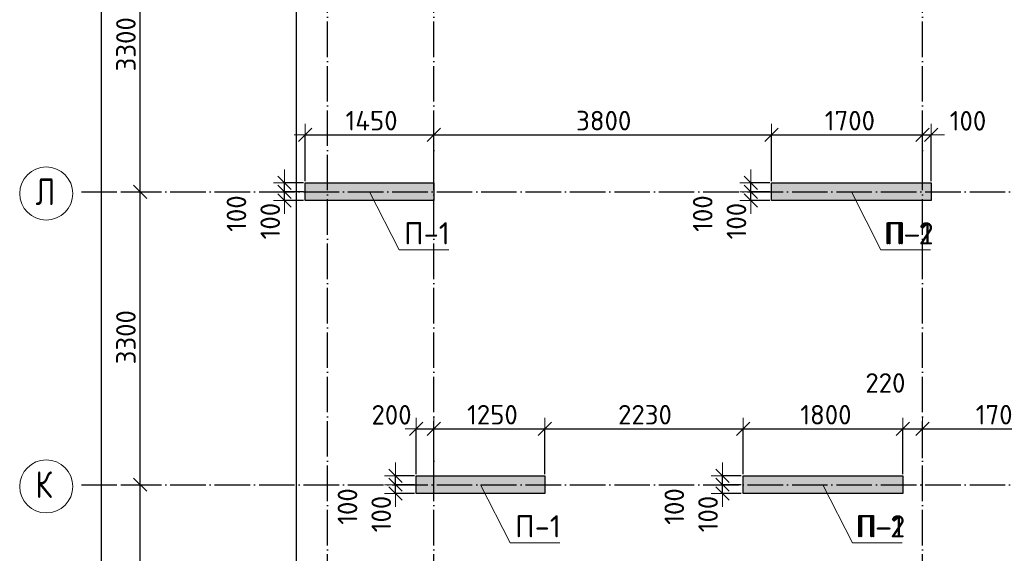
# Model space of a CAD drawing. Header units: millimetres. Extents: x -3495 to 109513, y -3287 to 62337.
# Tile 32 of 41: x 46535 to 57622, y 24327 to 30338. Entities that reach past the tile are written whole.
import ezdxf

# ---------------------------------------------------------------- set-up
doc = ezdxf.new("R2010")
doc.units = ezdxf.units.MM
doc.header["$PDMODE"] = 65
doc.linetypes.add('______11', pattern=[500, 400, -50, 0, -50])
doc.linetypes.add('______5', pattern=[1100, 800, -100, 100, -100])
for name, color, linetype, lineweight in [('Standard', 7, 'Continuous', 25), ('Высотная отметка (отверстия)', 7, 'Continuous', 13), ('Размерная линия_ общее', 7, 'Continuous', 13)]:
    doc.layers.add(name, color=color, linetype=linetype, lineweight=lineweight)
doc.layers.add('Осевая линия_ общее', color=7, linetype='______5', lineweight=13, true_color=0xa0a0a0)
doc.styles.add('ISOCPEUR', font='ISOCPEUR')
doc.dimstyles.new('DIMSTYLE_11', dxfattribs={"dimtxt": 220, "dimasz": 250, "dimexe": 0, "dimexo": 0, "dimgap": 110, "dimtad": 2, "dimdec": 0, "dimrnd": 5, "dimzin": 12, "dimdsep": 46, "dimtxsty": 'ISOCPEUR', "dimblk1": 'ALL_ML_STRICH', "dimblk2": 'ALL_ML_STRICH', "dimsah": 1, "dimcen": 0, "dimclrd": 7, "dimclre": 256, "dimclrt": 7, "dimadec": 0, "dimazin": 0, "dimtfac": 1, "dimtdec": 0, "dimtix": 1, "dimtmove": 2, "dimatfit": 3, "dimfxl": 0, "dimtvp": 1.2, "dimtzin": 0, "dimlwd": 0, "dimlwe": -3, "dimarcsym": 0})
doc.dimstyles.new('DIMSTYLE_3', dxfattribs={"dimtxt": 220, "dimasz": 250, "dimexe": 0, "dimexo": 0, "dimgap": 110, "dimtad": 2, "dimdec": 0, "dimrnd": 5, "dimzin": 12, "dimdsep": 46, "dimtxsty": 'ISOCPEUR', "dimblk1": 'ALL_ML_STRICH', "dimblk2": 'ALL_ML_STRICH', "dimsah": 1, "dimcen": 0, "dimclrd": 7, "dimclre": 256, "dimclrt": 7, "dimadec": 0, "dimazin": 0, "dimtfac": 1, "dimtdec": 0, "dimtix": 1, "dimtmove": 2, "dimatfit": 3, "dimfxl": 0, "dimtzin": 0, "dimlwd": 0, "dimlwe": -3, "dimarcsym": 0})

# ---------------------------------------------------------------- blocks, each defined once
blk = doc.blocks.new('ALL_ML_STRICH')
at = {"color": 0, "linetype": 'ByBlock', "lineweight": -2}
for p, q in [((0, -0.5), (0, 0.5)), ((-1, 0), (0.5, 0)), ((-0.3, -0.3), (0.3, 0.3))]:
    blk.add_line(p, q, dxfattribs=at)
blk = doc.blocks.new('*D28')
at = {"layer": 'DEFPOINTS', "color": 7, "linetype": 'Continuous', "lineweight": 13, "transparency": 33554687}
for p in [(47582, 46490), (47217, 0), (47456, 0)]:
    blk.add_point(p, dxfattribs=at)
at = {"layer": 'Размерная линия_ общее', "color": 253, "linetype": 'Continuous', "lineweight": -2, "true_color": 0xa0a0a0, "transparency": 33554687}
for p, q in [((47562, 46490), (47456, 46490)), ((47237, 0), (47456, 0))]:
    blk.add_line(p, q, dxfattribs=at)
at = {"layer": 'Размерная линия_ общее', "color": 7, "linetype": 'Continuous', "lineweight": -2, "transparency": 33554687}
blk.add_line((47456, 0), (47456, 46490), dxfattribs=at)
at = {"layer": 'Размерная линия_ общее', "color": 7, "linetype": 'Continuous', "lineweight": 13, "transparency": 33554687, "xscale": 250, "yscale": 250, "zscale": 250}
for p, rotation in [((47456, 46490), 90), ((47456, 0), 270)]:
    blk.add_blockref('ALL_ML_STRICH', p, dxfattribs=dict(at, rotation=rotation))
at = {"layer": 'Размерная линия_ общее', "color": 7, "linetype": 'Continuous', "lineweight": 13, "transparency": 33554687, "insert": (47296, 23234), "char_height": 220, "width": 1100, "attachment_point": 5, "rotation": 90, "style": 'ISOCPEUR'}
blk.add_mtext('\\A1;{46490}', dxfattribs=at)
blk = doc.blocks.new('*D36')
at = {"layer": 'DEFPOINTS', "color": 7, "linetype": 'Continuous', "lineweight": 13, "transparency": 33554687}
for p in [(47576, 25100), (47576, 21800), (47891, 21800)]:
    blk.add_point(p, dxfattribs=at)
at = {"layer": 'Размерная линия_ общее', "color": 253, "linetype": 'Continuous', "lineweight": -2, "true_color": 0xa0a0a0, "transparency": 33554687}
for p, q in [((47676, 25100), (47891, 25100)), ((47676, 21800), (47891, 21800))]:
    blk.add_line(p, q, dxfattribs=at)
at = {"layer": 'Размерная линия_ общее', "color": 7, "linetype": 'Continuous', "lineweight": -2, "transparency": 33554687}
blk.add_line((47891, 21800), (47891, 25100), dxfattribs=at)
at = {"layer": 'Размерная линия_ общее', "color": 7, "linetype": 'Continuous', "lineweight": 13, "transparency": 33554687, "xscale": 250, "yscale": 250, "zscale": 250}
for p, rotation in [((47891, 25100), 90), ((47891, 21800), 270)]:
    blk.add_blockref('ALL_ML_STRICH', p, dxfattribs=dict(at, rotation=rotation))
at = {"layer": 'Размерная линия_ общее', "color": 7, "linetype": 'Continuous', "lineweight": 13, "transparency": 33554687, "insert": (47731, 23461), "char_height": 220, "width": 880, "attachment_point": 5, "rotation": 90, "style": 'ISOCPEUR'}
blk.add_mtext('\\A1;{3300}', dxfattribs=at)
blk = doc.blocks.new('*D37')
at = {"layer": 'DEFPOINTS', "color": 7, "linetype": 'Continuous', "lineweight": 13, "transparency": 33554687}
for p in [(47576, 28400), (47576, 25100), (47891, 25100)]:
    blk.add_point(p, dxfattribs=at)
at = {"layer": 'Размерная линия_ общее', "color": 253, "linetype": 'Continuous', "lineweight": -2, "true_color": 0xa0a0a0, "transparency": 33554687}
for p, q in [((47676, 28400), (47891, 28400)), ((47676, 25100), (47891, 25100))]:
    blk.add_line(p, q, dxfattribs=at)
at = {"layer": 'Размерная линия_ общее', "color": 7, "linetype": 'Continuous', "lineweight": -2, "transparency": 33554687}
blk.add_line((47891, 25100), (47891, 28400), dxfattribs=at)
at = {"layer": 'Размерная линия_ общее', "color": 7, "linetype": 'Continuous', "lineweight": 13, "transparency": 33554687, "xscale": 250, "yscale": 250, "zscale": 250}
for p, rotation in [((47891, 28400), 90), ((47891, 25100), 270)]:
    blk.add_blockref('ALL_ML_STRICH', p, dxfattribs=dict(at, rotation=rotation))
at = {"layer": 'Размерная линия_ общее', "color": 7, "linetype": 'Continuous', "lineweight": 13, "transparency": 33554687, "insert": (47731, 26761), "char_height": 220, "width": 880, "attachment_point": 5, "rotation": 90, "style": 'ISOCPEUR'}
blk.add_mtext('\\A1;{3300}', dxfattribs=at)
blk = doc.blocks.new('*D38')
at = {"layer": 'DEFPOINTS', "color": 7, "linetype": 'Continuous', "lineweight": 13, "transparency": 33554687}
for p in [(47576, 31700), (47576, 28400), (47891, 28400)]:
    blk.add_point(p, dxfattribs=at)
at = {"layer": 'Размерная линия_ общее', "color": 253, "linetype": 'Continuous', "lineweight": -2, "true_color": 0xa0a0a0, "transparency": 33554687}
for p, q in [((47676, 31700), (47891, 31700)), ((47676, 28400), (47891, 28400))]:
    blk.add_line(p, q, dxfattribs=at)
at = {"layer": 'Размерная линия_ общее', "color": 7, "linetype": 'Continuous', "lineweight": -2, "transparency": 33554687}
blk.add_line((47891, 28400), (47891, 31700), dxfattribs=at)
at = {"layer": 'Размерная линия_ общее', "color": 7, "linetype": 'Continuous', "lineweight": 13, "transparency": 33554687, "xscale": 250, "yscale": 250, "zscale": 250}
for p, rotation in [((47891, 31700), 90), ((47891, 28400), 270)]:
    blk.add_blockref('ALL_ML_STRICH', p, dxfattribs=dict(at, rotation=rotation))
at = {"layer": 'Размерная линия_ общее', "color": 7, "linetype": 'Continuous', "lineweight": 13, "transparency": 33554687, "insert": (47731, 30061), "char_height": 220, "width": 880, "attachment_point": 5, "rotation": 90, "style": 'ISOCPEUR'}
blk.add_mtext('\\A1;{3300}', dxfattribs=at)
blk = doc.blocks.new('СЛОЖНЫЙ_ОБЪЕКТ_0')
at = {"layer": 'Осевая линия_ общее', "color": 253, "linetype": '______11', "lineweight": -3, "true_color": 0xa0a0a0, "transparency": 33554687}
for p, q in [((50000, -2590), (50000, 47490)), ((51200, -2590), (51200, 47490)), ((56700, -2590), (56700, 47490)), ((47230, 28400), (64470, 28400)), ((47230, 25100), (64470, 25100))]:
    blk.add_line(p, q, dxfattribs=at)
at = {"layer": 'Осевая линия_ общее', "color": 7, "linetype": 'Continuous', "lineweight": 13, "transparency": 33554687}
for centre in [(46834, 28380), (46834, 25080)]:
    blk.add_circle(centre, 299, dxfattribs=at)
at = {"layer": 'Осевая линия_ общее', "color": 7, "linetype": 'Continuous', "lineweight": 13, "transparency": 33554687, "char_height": 300, "width": 359.83, "attachment_point": 7, "style": 'ISOCPEUR'}
for s, insert in [('\\W0.80;Л', (46714, 28250)), ('\\W0.80;К', (46714, 24950))]:
    blk.add_mtext(s, dxfattribs=dict(at, insert=insert))
blk = doc.blocks.new('*D173')
at = {"layer": 'DEFPOINTS', "color": 7, "linetype": 'Continuous', "lineweight": 13, "transparency": 33554687}
for p in [(49750, 29041), (49750, 28500), (51200, 28500)]:
    blk.add_point(p, dxfattribs=at)
at = {"layer": 'Размерная линия_ общее', "color": 253, "linetype": 'Continuous', "lineweight": -2, "true_color": 0xa0a0a0, "transparency": 33554687}
for p, q in [((49750, 28520), (49750, 29041)), ((51200, 28520), (51200, 29041))]:
    blk.add_line(p, q, dxfattribs=at)
at = {"layer": 'Размерная линия_ общее', "color": 7, "linetype": 'Continuous', "lineweight": -2, "transparency": 33554687}
blk.add_line((49750, 29041), (51200, 29041), dxfattribs=at)
at = {"layer": 'Размерная линия_ общее', "color": 7, "linetype": 'Continuous', "lineweight": 13, "transparency": 33554687, "xscale": 250, "yscale": 250, "zscale": 250, "rotation": 180}
blk.add_blockref('ALL_ML_STRICH', (49750, 29041), dxfattribs=at)
at = {"layer": 'Размерная линия_ общее', "color": 7, "linetype": 'Continuous', "lineweight": 13, "transparency": 33554687, "xscale": 250, "yscale": 250, "zscale": 250}
blk.add_blockref('ALL_ML_STRICH', (51200, 29041), dxfattribs=at)
at = {"layer": 'Размерная линия_ общее', "color": 7, "linetype": 'Continuous', "lineweight": 13, "transparency": 33554687, "insert": (50497, 29201), "char_height": 220, "width": 880, "attachment_point": 5, "style": 'ISOCPEUR'}
blk.add_mtext('\\A1;{1450}', dxfattribs=at)
blk = doc.blocks.new('*D174')
at = {"layer": 'DEFPOINTS', "color": 7, "linetype": 'Continuous', "lineweight": 13, "transparency": 33554687}
for p in [(51200, 29041), (51200, 28500), (55000, 28500)]:
    blk.add_point(p, dxfattribs=at)
at = {"layer": 'Размерная линия_ общее', "color": 253, "linetype": 'Continuous', "lineweight": -2, "true_color": 0xa0a0a0, "transparency": 33554687}
for p, q in [((51200, 28520), (51200, 29041)), ((55000, 28520), (55000, 29041))]:
    blk.add_line(p, q, dxfattribs=at)
at = {"layer": 'Размерная линия_ общее', "color": 7, "linetype": 'Continuous', "lineweight": -2, "transparency": 33554687}
blk.add_line((51200, 29041), (55000, 29041), dxfattribs=at)
at = {"layer": 'Размерная линия_ общее', "color": 7, "linetype": 'Continuous', "lineweight": 13, "transparency": 33554687, "xscale": 250, "yscale": 250, "zscale": 250, "rotation": 180}
blk.add_blockref('ALL_ML_STRICH', (51200, 29041), dxfattribs=at)
at = {"layer": 'Размерная линия_ общее', "color": 7, "linetype": 'Continuous', "lineweight": 13, "transparency": 33554687, "xscale": 250, "yscale": 250, "zscale": 250}
blk.add_blockref('ALL_ML_STRICH', (55000, 29041), dxfattribs=at)
at = {"layer": 'Размерная линия_ общее', "color": 7, "linetype": 'Continuous', "lineweight": 13, "transparency": 33554687, "insert": (53111, 29201), "char_height": 220, "width": 880, "attachment_point": 5, "style": 'ISOCPEUR'}
blk.add_mtext('\\A1;{3800}', dxfattribs=at)
blk = doc.blocks.new('*D175')
at = {"layer": 'DEFPOINTS', "color": 7, "linetype": 'Continuous', "lineweight": 13, "transparency": 33554687}
for p in [(55000, 29041), (55000, 28500), (56700, 28400)]:
    blk.add_point(p, dxfattribs=at)
at = {"layer": 'Размерная линия_ общее', "color": 253, "linetype": 'Continuous', "lineweight": -2, "true_color": 0xa0a0a0, "transparency": 33554687}
for p, q in [((55000, 28520), (55000, 29041)), ((56700, 28420), (56700, 29041))]:
    blk.add_line(p, q, dxfattribs=at)
at = {"layer": 'Размерная линия_ общее', "color": 7, "linetype": 'Continuous', "lineweight": -2, "transparency": 33554687}
blk.add_line((55000, 29041), (56700, 29041), dxfattribs=at)
at = {"layer": 'Размерная линия_ общее', "color": 7, "linetype": 'Continuous', "lineweight": 13, "transparency": 33554687, "xscale": 250, "yscale": 250, "zscale": 250, "rotation": 180}
blk.add_blockref('ALL_ML_STRICH', (55000, 29041), dxfattribs=at)
at = {"layer": 'Размерная линия_ общее', "color": 7, "linetype": 'Continuous', "lineweight": 13, "transparency": 33554687, "xscale": 250, "yscale": 250, "zscale": 250}
blk.add_blockref('ALL_ML_STRICH', (56700, 29041), dxfattribs=at)
at = {"layer": 'Размерная линия_ общее', "color": 7, "linetype": 'Continuous', "lineweight": 13, "transparency": 33554687, "insert": (55883, 29201), "char_height": 220, "width": 880, "attachment_point": 5, "style": 'ISOCPEUR'}
blk.add_mtext('\\A1;{1700}', dxfattribs=at)
blk = doc.blocks.new('*D176')
at = {"layer": 'DEFPOINTS', "color": 7, "linetype": 'Continuous', "lineweight": 13, "transparency": 33554687}
for p in [(56700, 29041), (56800, 28500), (56700, 28400)]:
    blk.add_point(p, dxfattribs=at)
at = {"layer": 'Размерная линия_ общее', "color": 253, "linetype": 'Continuous', "lineweight": -2, "true_color": 0xa0a0a0, "transparency": 33554687}
for p, q in [((56700, 28420), (56700, 29041)), ((56800, 28520), (56800, 29041))]:
    blk.add_line(p, q, dxfattribs=at)
at = {"layer": 'Размерная линия_ общее', "color": 7, "linetype": 'Continuous', "lineweight": -2, "transparency": 33554687}
blk.add_line((56700, 29041), (56800, 29041), dxfattribs=at)
at = {"layer": 'Размерная линия_ общее', "color": 7, "linetype": 'Continuous', "lineweight": 13, "transparency": 33554687, "xscale": 250, "yscale": 250, "zscale": 250}
blk.add_blockref('ALL_ML_STRICH', (56800, 29041), dxfattribs=at)
at = {"layer": 'Размерная линия_ общее', "color": 7, "linetype": 'Continuous', "lineweight": 13, "transparency": 33554687, "xscale": 250, "yscale": 250, "zscale": 250, "rotation": 180}
blk.add_blockref('ALL_ML_STRICH', (56700, 29041), dxfattribs=at)
at = {"layer": 'Размерная линия_ общее', "color": 7, "linetype": 'Continuous', "lineweight": 13, "transparency": 33554687, "insert": (57213, 29199), "char_height": 220, "width": 660, "attachment_point": 5, "style": 'ISOCPEUR'}
blk.add_mtext('\\A1;{100}', dxfattribs=at)
blk = doc.blocks.new('*D226')
at = {"layer": 'DEFPOINTS', "color": 7, "linetype": 'Continuous', "lineweight": 13, "transparency": 33554687}
for p in [(55000, 28400), (54768, 28300), (55000, 28300)]:
    blk.add_point(p, dxfattribs=at)
at = {"layer": 'Размерная линия_ общее', "color": 253, "linetype": 'Continuous', "lineweight": -2, "true_color": 0xa0a0a0, "transparency": 33554687}
for p, q in [((54980, 28400), (54768, 28400)), ((54980, 28300), (54768, 28300))]:
    blk.add_line(p, q, dxfattribs=at)
at = {"layer": 'Размерная линия_ общее', "color": 7, "linetype": 'Continuous', "lineweight": -2, "transparency": 33554687}
blk.add_line((54768, 28300), (54768, 28400), dxfattribs=at)
at = {"layer": 'Размерная линия_ общее', "color": 7, "linetype": 'Continuous', "lineweight": 13, "transparency": 33554687, "xscale": 250, "yscale": 250, "zscale": 250}
for p, rotation in [((54768, 28300), 270), ((54768, 28400), 90)]:
    blk.add_blockref('ALL_ML_STRICH', p, dxfattribs=dict(at, rotation=rotation))
at = {"layer": 'Размерная линия_ общее', "color": 7, "linetype": 'Continuous', "lineweight": 13, "transparency": 33554687, "insert": (54606, 28069), "char_height": 220, "width": 660, "attachment_point": 5, "rotation": 90, "style": 'ISOCPEUR'}
blk.add_mtext('\\A1;{100}', dxfattribs=at)
blk = doc.blocks.new('*D227')
at = {"layer": 'DEFPOINTS', "color": 7, "linetype": 'Continuous', "lineweight": 13, "transparency": 33554687}
for p in [(55000, 28500), (54768, 28400), (55000, 28400)]:
    blk.add_point(p, dxfattribs=at)
at = {"layer": 'Размерная линия_ общее', "color": 253, "linetype": 'Continuous', "lineweight": -2, "true_color": 0xa0a0a0, "transparency": 33554687}
for p, q in [((54980, 28500), (54768, 28500)), ((54980, 28400), (54768, 28400))]:
    blk.add_line(p, q, dxfattribs=at)
at = {"layer": 'Размерная линия_ общее', "color": 7, "linetype": 'Continuous', "lineweight": -2, "transparency": 33554687}
blk.add_line((54768, 28400), (54768, 28500), dxfattribs=at)
at = {"layer": 'Размерная линия_ общее', "color": 7, "linetype": 'Continuous', "lineweight": 13, "transparency": 33554687, "xscale": 250, "yscale": 250, "zscale": 250}
for p, rotation in [((54768, 28400), 270), ((54768, 28500), 90)]:
    blk.add_blockref('ALL_ML_STRICH', p, dxfattribs=dict(at, rotation=rotation))
at = {"layer": 'Размерная линия_ общее', "color": 7, "linetype": 'Continuous', "lineweight": 13, "transparency": 33554687, "insert": (54226, 28154), "char_height": 220, "width": 660, "attachment_point": 5, "rotation": 90, "style": 'ISOCPEUR'}
blk.add_mtext('\\A1;{100}', dxfattribs=at)
blk = doc.blocks.new('*D228')
at = {"layer": 'DEFPOINTS', "color": 7, "linetype": 'Continuous', "lineweight": 13, "transparency": 33554687}
for p in [(54680, 25100), (54448, 25000), (54680, 25000)]:
    blk.add_point(p, dxfattribs=at)
at = {"layer": 'Размерная линия_ общее', "color": 253, "linetype": 'Continuous', "lineweight": -2, "true_color": 0xa0a0a0, "transparency": 33554687}
for p, q in [((54660, 25100), (54448, 25100)), ((54660, 25000), (54448, 25000))]:
    blk.add_line(p, q, dxfattribs=at)
at = {"layer": 'Размерная линия_ общее', "color": 7, "linetype": 'Continuous', "lineweight": -2, "transparency": 33554687}
blk.add_line((54448, 25000), (54448, 25100), dxfattribs=at)
at = {"layer": 'Размерная линия_ общее', "color": 7, "linetype": 'Continuous', "lineweight": 13, "transparency": 33554687, "xscale": 250, "yscale": 250, "zscale": 250}
for p, rotation in [((54448, 25000), 270), ((54448, 25100), 90)]:
    blk.add_blockref('ALL_ML_STRICH', p, dxfattribs=dict(at, rotation=rotation))
at = {"layer": 'Размерная линия_ общее', "color": 7, "linetype": 'Continuous', "lineweight": 13, "transparency": 33554687, "insert": (54286, 24769), "char_height": 220, "width": 660, "attachment_point": 5, "rotation": 90, "style": 'ISOCPEUR'}
blk.add_mtext('\\A1;{100}', dxfattribs=at)
blk = doc.blocks.new('*D229')
at = {"layer": 'DEFPOINTS', "color": 7, "linetype": 'Continuous', "lineweight": 13, "transparency": 33554687}
for p in [(54680, 25200), (54448, 25100), (54680, 25100)]:
    blk.add_point(p, dxfattribs=at)
at = {"layer": 'Размерная линия_ общее', "color": 253, "linetype": 'Continuous', "lineweight": -2, "true_color": 0xa0a0a0, "transparency": 33554687}
for p, q in [((54660, 25200), (54448, 25200)), ((54660, 25100), (54448, 25100))]:
    blk.add_line(p, q, dxfattribs=at)
at = {"layer": 'Размерная линия_ общее', "color": 7, "linetype": 'Continuous', "lineweight": -2, "transparency": 33554687}
blk.add_line((54448, 25100), (54448, 25200), dxfattribs=at)
at = {"layer": 'Размерная линия_ общее', "color": 7, "linetype": 'Continuous', "lineweight": 13, "transparency": 33554687, "xscale": 250, "yscale": 250, "zscale": 250}
for p, rotation in [((54448, 25100), 270), ((54448, 25200), 90)]:
    blk.add_blockref('ALL_ML_STRICH', p, dxfattribs=dict(at, rotation=rotation))
at = {"layer": 'Размерная линия_ общее', "color": 7, "linetype": 'Continuous', "lineweight": 13, "transparency": 33554687, "insert": (53906, 24854), "char_height": 220, "width": 660, "attachment_point": 5, "rotation": 90, "style": 'ISOCPEUR'}
blk.add_mtext('\\A1;{100}', dxfattribs=at)
blk = doc.blocks.new('*D274')
at = {"layer": 'DEFPOINTS', "color": 7, "linetype": 'Continuous', "lineweight": 13, "transparency": 33554687}
for p in [(49750, 28400), (49518, 28300), (49750, 28300)]:
    blk.add_point(p, dxfattribs=at)
at = {"layer": 'Размерная линия_ общее', "color": 253, "linetype": 'Continuous', "lineweight": -2, "true_color": 0xa0a0a0, "transparency": 33554687}
for p, q in [((49730, 28400), (49518, 28400)), ((49730, 28300), (49518, 28300))]:
    blk.add_line(p, q, dxfattribs=at)
at = {"layer": 'Размерная линия_ общее', "color": 7, "linetype": 'Continuous', "lineweight": -2, "transparency": 33554687}
blk.add_line((49518, 28300), (49518, 28400), dxfattribs=at)
at = {"layer": 'Размерная линия_ общее', "color": 7, "linetype": 'Continuous', "lineweight": 13, "transparency": 33554687, "xscale": 250, "yscale": 250, "zscale": 250}
for p, rotation in [((49518, 28300), 270), ((49518, 28400), 90)]:
    blk.add_blockref('ALL_ML_STRICH', p, dxfattribs=dict(at, rotation=rotation))
at = {"layer": 'Размерная линия_ общее', "color": 7, "linetype": 'Continuous', "lineweight": 13, "transparency": 33554687, "insert": (49356, 28069), "char_height": 220, "width": 660, "attachment_point": 5, "rotation": 90, "style": 'ISOCPEUR'}
blk.add_mtext('\\A1;{100}', dxfattribs=at)
blk = doc.blocks.new('*D275')
at = {"layer": 'DEFPOINTS', "color": 7, "linetype": 'Continuous', "lineweight": 13, "transparency": 33554687}
for p in [(49750, 28500), (49518, 28400), (49750, 28400)]:
    blk.add_point(p, dxfattribs=at)
at = {"layer": 'Размерная линия_ общее', "color": 253, "linetype": 'Continuous', "lineweight": -2, "true_color": 0xa0a0a0, "transparency": 33554687}
for p, q in [((49730, 28500), (49518, 28500)), ((49730, 28400), (49518, 28400))]:
    blk.add_line(p, q, dxfattribs=at)
at = {"layer": 'Размерная линия_ общее', "color": 7, "linetype": 'Continuous', "lineweight": -2, "transparency": 33554687}
blk.add_line((49518, 28400), (49518, 28500), dxfattribs=at)
at = {"layer": 'Размерная линия_ общее', "color": 7, "linetype": 'Continuous', "lineweight": 13, "transparency": 33554687, "xscale": 250, "yscale": 250, "zscale": 250}
for p, rotation in [((49518, 28400), 270), ((49518, 28500), 90)]:
    blk.add_blockref('ALL_ML_STRICH', p, dxfattribs=dict(at, rotation=rotation))
at = {"layer": 'Размерная линия_ общее', "color": 7, "linetype": 'Continuous', "lineweight": 13, "transparency": 33554687, "insert": (48976, 28154), "char_height": 220, "width": 660, "attachment_point": 5, "rotation": 90, "style": 'ISOCPEUR'}
blk.add_mtext('\\A1;{100}', dxfattribs=at)
blk = doc.blocks.new('*D276')
at = {"layer": 'DEFPOINTS', "color": 7, "linetype": 'Continuous', "lineweight": 13, "transparency": 33554687}
for p in [(51000, 25100), (50768, 25000), (51000, 25000)]:
    blk.add_point(p, dxfattribs=at)
at = {"layer": 'Размерная линия_ общее', "color": 253, "linetype": 'Continuous', "lineweight": -2, "true_color": 0xa0a0a0, "transparency": 33554687}
for p, q in [((50980, 25100), (50768, 25100)), ((50980, 25000), (50768, 25000))]:
    blk.add_line(p, q, dxfattribs=at)
at = {"layer": 'Размерная линия_ общее', "color": 7, "linetype": 'Continuous', "lineweight": -2, "transparency": 33554687}
blk.add_line((50768, 25000), (50768, 25100), dxfattribs=at)
at = {"layer": 'Размерная линия_ общее', "color": 7, "linetype": 'Continuous', "lineweight": 13, "transparency": 33554687, "xscale": 250, "yscale": 250, "zscale": 250}
for p, rotation in [((50768, 25000), 270), ((50768, 25100), 90)]:
    blk.add_blockref('ALL_ML_STRICH', p, dxfattribs=dict(at, rotation=rotation))
at = {"layer": 'Размерная линия_ общее', "color": 7, "linetype": 'Continuous', "lineweight": 13, "transparency": 33554687, "insert": (50606, 24769), "char_height": 220, "width": 660, "attachment_point": 5, "rotation": 90, "style": 'ISOCPEUR'}
blk.add_mtext('\\A1;{100}', dxfattribs=at)
blk = doc.blocks.new('*D277')
at = {"layer": 'DEFPOINTS', "color": 7, "linetype": 'Continuous', "lineweight": 13, "transparency": 33554687}
for p in [(51000, 25200), (50768, 25100), (51000, 25100)]:
    blk.add_point(p, dxfattribs=at)
at = {"layer": 'Размерная линия_ общее', "color": 253, "linetype": 'Continuous', "lineweight": -2, "true_color": 0xa0a0a0, "transparency": 33554687}
for p, q in [((50980, 25200), (50768, 25200)), ((50980, 25100), (50768, 25100))]:
    blk.add_line(p, q, dxfattribs=at)
at = {"layer": 'Размерная линия_ общее', "color": 7, "linetype": 'Continuous', "lineweight": -2, "transparency": 33554687}
blk.add_line((50768, 25100), (50768, 25200), dxfattribs=at)
at = {"layer": 'Размерная линия_ общее', "color": 7, "linetype": 'Continuous', "lineweight": 13, "transparency": 33554687, "xscale": 250, "yscale": 250, "zscale": 250}
for p, rotation in [((50768, 25100), 270), ((50768, 25200), 90)]:
    blk.add_blockref('ALL_ML_STRICH', p, dxfattribs=dict(at, rotation=rotation))
at = {"layer": 'Размерная линия_ общее', "color": 7, "linetype": 'Continuous', "lineweight": 13, "transparency": 33554687, "insert": (50226, 24854), "char_height": 220, "width": 660, "attachment_point": 5, "rotation": 90, "style": 'ISOCPEUR'}
blk.add_mtext('\\A1;{100}', dxfattribs=at)
blk = doc.blocks.new('*D340')
at = {"layer": 'DEFPOINTS', "color": 7, "linetype": 'Continuous', "lineweight": 13, "transparency": 33554687}
for p in [(51000, 25728), (51000, 25200), (51200, 25200)]:
    blk.add_point(p, dxfattribs=at)
at = {"layer": 'Размерная линия_ общее', "color": 253, "linetype": 'Continuous', "lineweight": -2, "true_color": 0xa0a0a0, "transparency": 33554687}
for p, q in [((51000, 25220), (51000, 25728)), ((51200, 25220), (51200, 25728))]:
    blk.add_line(p, q, dxfattribs=at)
at = {"layer": 'Размерная линия_ общее', "color": 7, "linetype": 'Continuous', "lineweight": -2, "transparency": 33554687}
blk.add_line((51000, 25728), (51200, 25728), dxfattribs=at)
at = {"layer": 'Размерная линия_ общее', "color": 7, "linetype": 'Continuous', "lineweight": 13, "transparency": 33554687, "xscale": 250, "yscale": 250, "zscale": 250, "rotation": 180}
blk.add_blockref('ALL_ML_STRICH', (51000, 25728), dxfattribs=at)
at = {"layer": 'Размерная линия_ общее', "color": 7, "linetype": 'Continuous', "lineweight": 13, "transparency": 33554687, "xscale": 250, "yscale": 250, "zscale": 250}
blk.add_blockref('ALL_ML_STRICH', (51200, 25728), dxfattribs=at)
at = {"layer": 'Размерная линия_ общее', "color": 7, "linetype": 'Continuous', "lineweight": 13, "transparency": 33554687, "insert": (50722, 25887), "char_height": 220, "width": 660, "attachment_point": 5, "style": 'ISOCPEUR'}
blk.add_mtext('\\A1;{200}', dxfattribs=at)
blk = doc.blocks.new('*D341')
at = {"layer": 'DEFPOINTS', "color": 7, "linetype": 'Continuous', "lineweight": 13, "transparency": 33554687}
for p in [(51200, 25728), (51200, 25200), (52450, 25200)]:
    blk.add_point(p, dxfattribs=at)
at = {"layer": 'Размерная линия_ общее', "color": 253, "linetype": 'Continuous', "lineweight": -2, "true_color": 0xa0a0a0, "transparency": 33554687}
for p, q in [((51200, 25220), (51200, 25728)), ((52450, 25220), (52450, 25728))]:
    blk.add_line(p, q, dxfattribs=at)
at = {"layer": 'Размерная линия_ общее', "color": 7, "linetype": 'Continuous', "lineweight": -2, "transparency": 33554687}
blk.add_line((51200, 25728), (52450, 25728), dxfattribs=at)
at = {"layer": 'Размерная линия_ общее', "color": 7, "linetype": 'Continuous', "lineweight": 13, "transparency": 33554687, "xscale": 250, "yscale": 250, "zscale": 250, "rotation": 180}
blk.add_blockref('ALL_ML_STRICH', (51200, 25728), dxfattribs=at)
at = {"layer": 'Размерная линия_ общее', "color": 7, "linetype": 'Continuous', "lineweight": 13, "transparency": 33554687, "xscale": 250, "yscale": 250, "zscale": 250}
blk.add_blockref('ALL_ML_STRICH', (52450, 25728), dxfattribs=at)
at = {"layer": 'Размерная линия_ общее', "color": 7, "linetype": 'Continuous', "lineweight": 13, "transparency": 33554687, "insert": (51858, 25888), "char_height": 220, "width": 880, "attachment_point": 5, "style": 'ISOCPEUR'}
blk.add_mtext('\\A1;{1250}', dxfattribs=at)
blk = doc.blocks.new('*D342')
at = {"layer": 'DEFPOINTS', "color": 7, "linetype": 'Continuous', "lineweight": 13, "transparency": 33554687}
for p in [(52450, 25728), (52450, 25200), (54680, 25200)]:
    blk.add_point(p, dxfattribs=at)
at = {"layer": 'Размерная линия_ общее', "color": 253, "linetype": 'Continuous', "lineweight": -2, "true_color": 0xa0a0a0, "transparency": 33554687}
for p, q in [((52450, 25220), (52450, 25728)), ((54680, 25220), (54680, 25728))]:
    blk.add_line(p, q, dxfattribs=at)
at = {"layer": 'Размерная линия_ общее', "color": 7, "linetype": 'Continuous', "lineweight": -2, "transparency": 33554687}
blk.add_line((52450, 25728), (54680, 25728), dxfattribs=at)
at = {"layer": 'Размерная линия_ общее', "color": 7, "linetype": 'Continuous', "lineweight": 13, "transparency": 33554687, "xscale": 250, "yscale": 250, "zscale": 250, "rotation": 180}
blk.add_blockref('ALL_ML_STRICH', (52450, 25728), dxfattribs=at)
at = {"layer": 'Размерная линия_ общее', "color": 7, "linetype": 'Continuous', "lineweight": 13, "transparency": 33554687, "xscale": 250, "yscale": 250, "zscale": 250}
blk.add_blockref('ALL_ML_STRICH', (54680, 25728), dxfattribs=at)
at = {"layer": 'Размерная линия_ общее', "color": 7, "linetype": 'Continuous', "lineweight": 13, "transparency": 33554687, "insert": (53576, 25888), "char_height": 220, "width": 880, "attachment_point": 5, "style": 'ISOCPEUR'}
blk.add_mtext('\\A1;{2230}', dxfattribs=at)
blk = doc.blocks.new('*D343')
at = {"layer": 'DEFPOINTS', "color": 7, "linetype": 'Continuous', "lineweight": 13, "transparency": 33554687}
for p in [(54680, 25728), (54680, 25200), (56480, 25200)]:
    blk.add_point(p, dxfattribs=at)
at = {"layer": 'Размерная линия_ общее', "color": 253, "linetype": 'Continuous', "lineweight": -2, "true_color": 0xa0a0a0, "transparency": 33554687}
for p, q in [((54680, 25220), (54680, 25728)), ((56480, 25220), (56480, 25728))]:
    blk.add_line(p, q, dxfattribs=at)
at = {"layer": 'Размерная линия_ общее', "color": 7, "linetype": 'Continuous', "lineweight": -2, "transparency": 33554687}
blk.add_line((54680, 25728), (56480, 25728), dxfattribs=at)
at = {"layer": 'Размерная линия_ общее', "color": 7, "linetype": 'Continuous', "lineweight": 13, "transparency": 33554687, "xscale": 250, "yscale": 250, "zscale": 250, "rotation": 180}
blk.add_blockref('ALL_ML_STRICH', (54680, 25728), dxfattribs=at)
at = {"layer": 'Размерная линия_ общее', "color": 7, "linetype": 'Continuous', "lineweight": 13, "transparency": 33554687, "xscale": 250, "yscale": 250, "zscale": 250}
blk.add_blockref('ALL_ML_STRICH', (56480, 25728), dxfattribs=at)
at = {"layer": 'Размерная линия_ общее', "color": 7, "linetype": 'Continuous', "lineweight": 13, "transparency": 33554687, "insert": (55613, 25888), "char_height": 220, "width": 880, "attachment_point": 5, "style": 'ISOCPEUR'}
blk.add_mtext('\\A1;{1800}', dxfattribs=at)
blk = doc.blocks.new('*D344')
at = {"layer": 'DEFPOINTS', "color": 7, "linetype": 'Continuous', "lineweight": 13, "transparency": 33554687}
for p in [(56480, 25728), (56700, 25380), (56480, 25200)]:
    blk.add_point(p, dxfattribs=at)
at = {"layer": 'Размерная линия_ общее', "color": 253, "linetype": 'Continuous', "lineweight": -2, "true_color": 0xa0a0a0, "transparency": 33554687}
for p, q in [((56480, 25220), (56480, 25728)), ((56700, 25400), (56700, 25728))]:
    blk.add_line(p, q, dxfattribs=at)
at = {"layer": 'Размерная линия_ общее', "color": 7, "linetype": 'Continuous', "lineweight": -2, "transparency": 33554687}
blk.add_line((56480, 25728), (56700, 25728), dxfattribs=at)
at = {"layer": 'Размерная линия_ общее', "color": 7, "linetype": 'Continuous', "lineweight": 13, "transparency": 33554687, "xscale": 250, "yscale": 250, "zscale": 250, "rotation": 180}
blk.add_blockref('ALL_ML_STRICH', (56480, 25728), dxfattribs=at)
at = {"layer": 'Размерная линия_ общее', "color": 7, "linetype": 'Continuous', "lineweight": 13, "transparency": 33554687, "xscale": 250, "yscale": 250, "zscale": 250}
blk.add_blockref('ALL_ML_STRICH', (56700, 25728), dxfattribs=at)
at = {"layer": 'Размерная линия_ общее', "color": 7, "linetype": 'Continuous', "lineweight": 13, "transparency": 33554687, "insert": (56283, 26246), "char_height": 220, "width": 660, "attachment_point": 5, "style": 'ISOCPEUR'}
blk.add_mtext('\\A1;{220}', dxfattribs=at)
blk = doc.blocks.new('*D345')
at = {"layer": 'DEFPOINTS', "color": 7, "linetype": 'Continuous', "lineweight": 13, "transparency": 33554687}
for p in [(56700, 25728), (58400, 25481), (56700, 25380)]:
    blk.add_point(p, dxfattribs=at)
at = {"layer": 'Размерная линия_ общее', "color": 253, "linetype": 'Continuous', "lineweight": -2, "true_color": 0xa0a0a0, "transparency": 33554687}
for p, q in [((56700, 25400), (56700, 25728)), ((58400, 25501), (58400, 25728))]:
    blk.add_line(p, q, dxfattribs=at)
at = {"layer": 'Размерная линия_ общее', "color": 7, "linetype": 'Continuous', "lineweight": -2, "transparency": 33554687}
blk.add_line((56700, 25728), (58400, 25728), dxfattribs=at)
at = {"layer": 'Размерная линия_ общее', "color": 7, "linetype": 'Continuous', "lineweight": 13, "transparency": 33554687, "xscale": 250, "yscale": 250, "zscale": 250, "rotation": 180}
blk.add_blockref('ALL_ML_STRICH', (56700, 25728), dxfattribs=at)
at = {"layer": 'Размерная линия_ общее', "color": 7, "linetype": 'Continuous', "lineweight": 13, "transparency": 33554687, "xscale": 250, "yscale": 250, "zscale": 250}
blk.add_blockref('ALL_ML_STRICH', (58400, 25728), dxfattribs=at)
at = {"layer": 'Размерная линия_ общее', "color": 7, "linetype": 'Continuous', "lineweight": 13, "transparency": 33554687, "insert": (57583, 25888), "char_height": 220, "width": 880, "attachment_point": 5, "style": 'ISOCPEUR'}
blk.add_mtext('\\A1;{1700}', dxfattribs=at)

msp = doc.modelspace()

# ---------------------------------------------------------------- hatches: boundary and pattern name
at = {"linetype": 'Continuous', "lineweight": 13, "transparency": 33554687}
msp.add_hatch(color=7, dxfattribs=at).paths.add_polyline_path([(51000, 25200), (51000, 25000), (52450, 25000), (52450, 25200)])
at = {"layer": 'Standard', "linetype": 'Continuous', "lineweight": 13, "transparency": 33554687}
for points in [[(49750, 28500), (49750, 28300), (51200, 28300), (51200, 28500)], [(55000, 28500), (55000, 28300), (56800, 28300), (56800, 28500)], [(54680, 25200), (54680, 25000), (56480, 25000), (56480, 25200)]]:
    msp.add_hatch(color=7, dxfattribs=at).paths.add_polyline_path(points)

# ---------------------------------------------------------------- linework, layer by layer
at = {"color": 7, "linetype": 'Continuous', "lineweight": -3, "transparency": 33554687}
for p, q in [((51000, 25000), (51000, 25200)), ((51000, 25200), (52450, 25200)), ((52450, 25200), (52450, 25000)), ((52450, 25000), (51000, 25000))]:
    msp.add_line(p, q, dxfattribs=at)
at = {"layer": 'Standard', "color": 7, "linetype": 'Continuous', "lineweight": -3, "transparency": 33554687}
for p, q in [((49750, 28300), (49750, 28500)), ((49750, 28500), (51200, 28500)), ((51200, 28500), (51200, 28300)), ((55000, 28300), (55000, 28500)), ((55000, 28500), (56800, 28500)), ((56800, 28500), (56800, 28300)), ((51200, 28300), (49750, 28300)), ((56800, 28300), (55000, 28300)), ((54680, 25000), (54680, 25200)), ((54680, 25200), (56480, 25200)), ((56480, 25200), (56480, 25000)), ((56480, 25000), (54680, 25000))]:
    msp.add_line(p, q, dxfattribs=at)
at = {"layer": 'Standard', "color": 7, "linetype": 'Continuous', "lineweight": 25, "transparency": 33554687}
msp.add_lwpolyline([(49650, -350.2), (75250, -350.2), (75250, 46690), (49650, 46690), (49650, -350.2)], dxfattribs=at)
at = {"layer": 'Высотная отметка (отверстия)', "color": 7, "linetype": 'Continuous', "lineweight": 13, "transparency": 33554687}
for points in [[(50475, 28400), (50806.2, 27746.5), (51366.2, 27746.5)], [(50475, 28400), (50806.2, 27746.5), (51366.2, 27746.5)], [(55900, 28400), (56231.2, 27746.5), (56791.2, 27746.5)], [(55900, 28400), (56231.2, 27746.5), (56791.2, 27746.5)], [(51725, 25100), (52056.2, 24446.5), (52616.2, 24446.5)], [(51725, 25100), (52056.2, 24446.5), (52616.2, 24446.5)], [(55580, 25100), (55911.2, 24446.5), (56471.2, 24446.5)], [(55580, 25100), (55911.2, 24446.5), (56471.2, 24446.5)]]:
    msp.add_lwpolyline(points, dxfattribs=at)

# ---------------------------------------------------------------- block references
at = {"layer": 'Осевая линия_ общее', "color": 253, "linetype": '______11', "lineweight": -3, "true_color": 0xa0a0a0, "transparency": 33554687}
msp.add_blockref('СЛОЖНЫЙ_ОБЪЕКТ_0', (0, 0), dxfattribs=at)

# ---------------------------------------------------------------- texts
at = {"layer": 'Высотная отметка (отверстия)', "color": 7, "linetype": 'Continuous', "lineweight": 13, "transparency": 33554687, "char_height": 250, "attachment_point": 8, "style": 'ISOCPEUR'}
for s, insert, width in [('\\A1;{\\fISOCPEUR|i0|b0;\\H250.000000;\\W1.000000;\\C7;П-1}\\P', (51121.2, 27806.5), 604.167), ('\\A1;{\\fISOCPEUR|i0|b0;\\H250.000000;\\W1.000000;\\C7;П-1}\\P', (51121.2, 27806.5), 604.167), ('\\A1;{\\fISOCPEUR|i0|b0;\\H250.000000;\\W1.000000;\\C7;П-2}\\P', (56546.2, 27806.5), 664.583), ('\\A1;{\\fISOCPEUR|i0|b0;\\H250.000000;\\W1.000000;\\C7;П-1}\\P', (56546.2, 27806.5), 604.167), ('\\A1;{\\fISOCPEUR|i0|b0;\\H250.000000;\\W1.000000;\\C7;П-1}\\P', (52371.2, 24506.5), 604.167), ('\\A1;{\\fISOCPEUR|i0|b0;\\H250.000000;\\W1.000000;\\C7;П-1}\\P', (52371.2, 24506.5), 604.167), ('\\A1;{\\fISOCPEUR|i0|b0;\\H250.000000;\\W1.000000;\\C7;П-2}\\P', (56226.2, 24506.5), 664.583), ('\\A1;{\\fISOCPEUR|i0|b0;\\H250.000000;\\W1.000000;\\C7;П-1}\\P', (56226.2, 24506.5), 604.167)]:
    msp.add_mtext(s, dxfattribs=dict(at, insert=insert, width=width))

# ---------------------------------------------------------------- dimensions: what is measured, and where the dimension line sits
at = {"layer": 'Размерная линия_ общее', "color": 7, "linetype": 'Continuous', "lineweight": 13, "transparency": 33554687}
for base, p1, p2, dimstyle, picture, middle in [((47455.8, 46490), (47237, 0), (47562.2, 46490), 'DIMSTYLE_3', '*D28', (47295.8, 23234)), ((47891.4, 31700), (47676.2, 28400), (47676.2, 31700), 'DIMSTYLE_3', '*D38', (47731.4, 30061)), ((49518, 28500), (49730, 28400), (49730, 28500), 'DIMSTYLE_11', '*D275', (48975.6, 28154.1)), ((54768, 28500), (54980, 28400), (54980, 28500), 'DIMSTYLE_11', '*D227', (54225.6, 28154.1)), ((47891.4, 28400), (47676.2, 25100), (47676.2, 28400), 'DIMSTYLE_3', '*D37', (47731.4, 26761)), ((49518, 28400), (49730, 28300), (49730, 28400), 'DIMSTYLE_11', '*D274', (49355.6, 28068.8)), ((54768, 28400), (54980, 28300), (54980, 28400), 'DIMSTYLE_11', '*D226', (54605.6, 28068.8)), ((50768, 25200), (50980, 25100), (50980, 25200), 'DIMSTYLE_11', '*D277', (50225.6, 24854.1)), ((54448, 25200), (54660, 25100), (54660, 25200), 'DIMSTYLE_11', '*D229', (53905.6, 24854.1)), ((47891.4, 25100), (47676.2, 21800), (47676.2, 25100), 'DIMSTYLE_3', '*D36', (47731.4, 23461)), ((50768, 25100), (50980, 25000), (50980, 25100), 'DIMSTYLE_11', '*D276', (50605.6, 24768.8)), ((54448, 25100), (54660, 25000), (54660, 25100), 'DIMSTYLE_11', '*D228', (54285.6, 24768.8))]:
    dim = msp.add_linear_dim(base=base, p1=p1, p2=p2, angle=90, dimstyle=dimstyle, override={"dimpost": '<>', "dimclrd": 7, "dimclre": 253, "dimclrt": 7, "dimlwd": 0, "dimlwe": 65533}, dxfattribs=at)
    dim.commit()
    dim.dimension.update_dxf_attribs({"geometry": picture, "text_midpoint": middle, "dimtype": 160})
for base, p1, p2, dimstyle, picture, middle in [((51200, 29041.1), (49750, 28520), (51200, 28520), 'DIMSTYLE_3', '*D173', (50497, 29201.1)), ((55000, 29041.1), (51200, 28520), (55000, 28520), 'DIMSTYLE_3', '*D174', (53111, 29201.1)), ((56700, 29041.1), (55000, 28520), (56700, 28420), 'DIMSTYLE_3', '*D175', (55883, 29201.1)), ((56800, 29041.1), (56700, 28420), (56800, 28520), 'DIMSTYLE_11', '*D176', (57212.7, 29198.8)), ((56700, 25727.8), (56480, 25220), (56700, 25399.6), 'DIMSTYLE_11', '*D344', (56283, 26246)), ((51200, 25727.8), (51000, 25220), (51200, 25220), 'DIMSTYLE_11', '*D340', (50721.5, 25887.4)), ((52450, 25727.8), (51200, 25220), (52450, 25220), 'DIMSTYLE_3', '*D341', (51858, 25887.8)), ((54680, 25727.8), (52450, 25220), (54680, 25220), 'DIMSTYLE_3', '*D342', (53576, 25887.8)), ((56480, 25727.8), (54680, 25220), (56480, 25220), 'DIMSTYLE_3', '*D343', (55613, 25887.8)), ((58400, 25727.8), (56700, 25399.6), (58400, 25500.6), 'DIMSTYLE_3', '*D345', (57583, 25887.8))]:
    dim = msp.add_linear_dim(base=base, p1=p1, p2=p2, dimstyle=dimstyle, override={"dimpost": '<>', "dimclrd": 7, "dimclre": 253, "dimclrt": 7, "dimlwd": 0, "dimlwe": 65533}, dxfattribs=at)
    dim.commit()
    dim.dimension.update_dxf_attribs({"geometry": picture, "text_midpoint": middle, "dimtype": 160})

doc.saveas('drawing.dxf')
